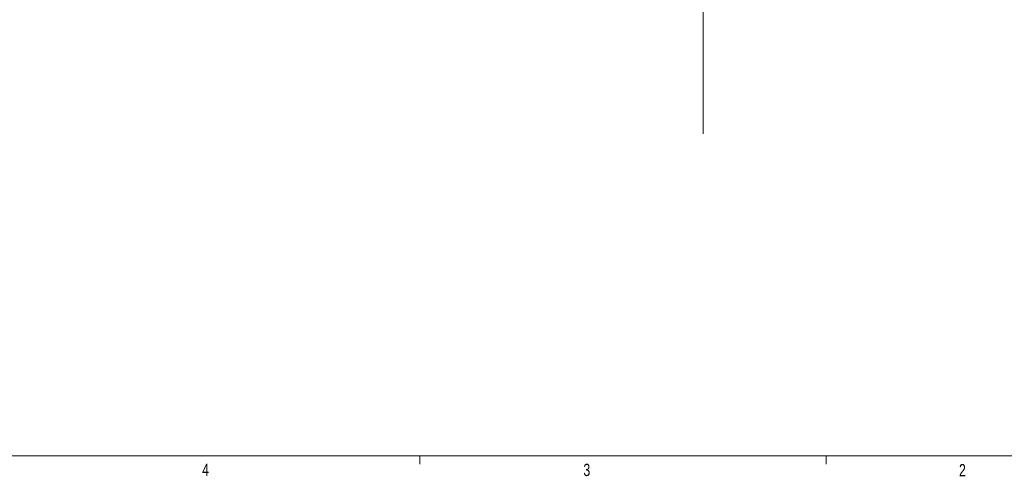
# Model space of a CAD drawing. Header units: inches. Extents: x 0.3 to 33.9, y 0.2 to 21.7.
# Tile 12 of 29: x 17.1 to 27.1, y 0.2 to 4.8. Entities that reach past the tile are written whole.
import ezdxf

# ---------------------------------------------------------------- set-up
doc = ezdxf.new("R2010")
doc.units = ezdxf.units.IN
doc.header["$MEASUREMENT"] = 0
doc.layers.add('SLD-0', color=7, linetype='Continuous', lineweight=15)
doc.styles.add('SLDTEXTSTYLE0', font='TXT', dxfattribs={"width": 0.75})

msp = doc.modelspace()

# ---------------------------------------------------------------- linework, layer by layer
at = {"color": 7, "linetype": 'Continuous', "lineweight": 15}
msp.add_line((25.27288, 0.4106), (25.27288, 0.3258), dxfattribs=at)
at = {"layer": 'SLD-0'}
for p, q in [((24.02398, 17.82849), (24.02398, 3.68039)), ((33.52288, 0.4106), (0.52288, 0.4106)), ((21.14788, 0.4106), (21.14788, 0.3258))]:
    msp.add_line(p, q, dxfattribs=at)

# ---------------------------------------------------------------- texts
at = {"color": 7, "linetype": 'Continuous', "lineweight": 0, "char_height": 0.125, "attachment_point": 1, "style": 'SLDTEXTSTYLE0'}
for s, insert in [('4', (18.93651, 0.33122)), ('3', (22.80713, 0.32919)), ('2', (26.62088, 0.32644))]:
    msp.add_mtext(s, dxfattribs=dict(at, insert=insert))

doc.saveas('drawing.dxf')
